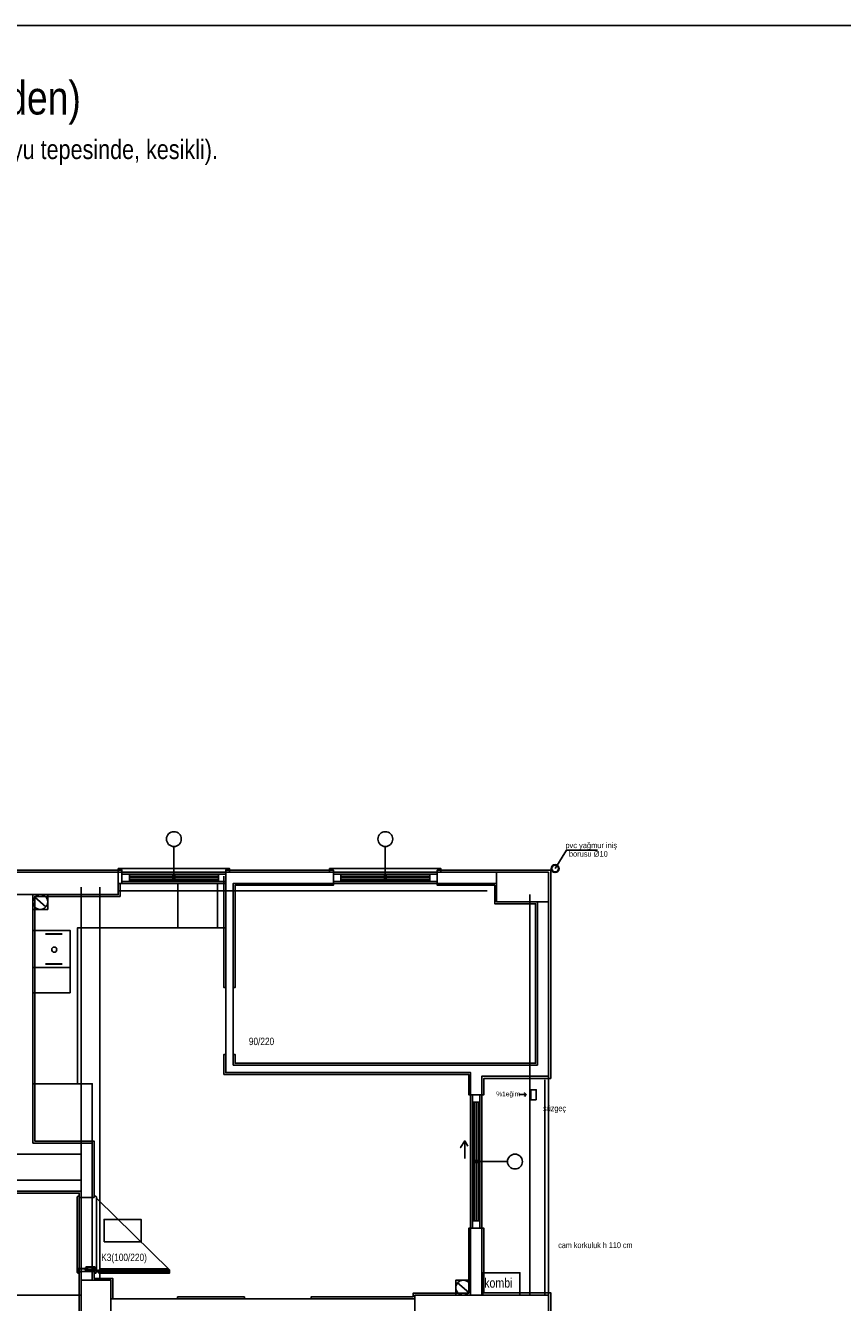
# Model space of a CAD drawing. Header units: centimetres. Extents: x 0 to 14570, y -30 to 2970.
# Tile 11 of 32: x 1714 to 2265, y 2109 to 2970. Entities that reach past the tile are written whole.
import ezdxf

# ---------------------------------------------------------------- set-up
doc = ezdxf.new("R2010")
doc.units = ezdxf.units.CM
for name, color, linetype in [('ASN-BASLIK', 5, 'CONTINUOUS'), ('ASN-CERCEVE', 7, 'CONTINUOUS'), ('ASN-MIMARI', 8, 'CONTINUOUS'), ('ASN-YAZI', 4, 'CONTINUOUS')]:
    doc.layers.add(name, color=color, linetype=linetype)
doc.styles.get("Standard").update_dxf_attribs({"font": 'arial.ttf', "width": 0.8})

msp = doc.modelspace()

# ---------------------------------------------------------------- linework, layer by layer
at = {"layer": 'ASN-CERCEVE'}
for points in [[(0, 0), (14570, 0), (14570, 2970), (0, 2970)], [(100, 0), (14545, 0), (14545, 2970), (100, 2970)]]:
    msp.add_lwpolyline(points, close=True, dxfattribs=at)
at = {"layer": 'ASN-MIMARI'}
for p, q in [((2071.31, 2401.64), (2078.95, 2414.06)), ((2078.95, 2414.06), (2099.9, 2414.06)), ((1739.13, 2357.71), (1727.75, 2357.71)), ((1739.13, 2357.41), (1727.75, 2357.41)), ((1744.35, 2334.93), (1719.35, 2334.93)), ((1727.75, 2337.45), (1739.13, 2337.45)), ((1727.75, 2337.15), (1739.13, 2337.15)), ((1749.62, 2180.93), (1749.12, 2180.43)), ((1749.12, 2180.43), (1749.12, 2129.45)), ((1750.12, 2180.93), (1749.62, 2180.93)), ((1750.62, 2180.43), (1750.12, 2180.93)), ((1750.62, 2179.94), (1750.62, 2180.43)), ((1760.62, 2179.94), (1750.62, 2179.94)), ((1761.12, 2180.93), (1760.62, 2180.43)), ((1760.62, 2180.43), (1760.62, 2179.94)), ((1761.62, 2180.93), (1761.12, 2180.93)), ((1762.12, 2180.43), (1761.62, 2180.93)), ((1762.12, 2129.45), (1762.12, 2180.43)), ((1762.12, 2178.43), (1762.12, 2131.45)), ((1749.12, 2129.45), (1749.62, 2128.95)), ((1749.62, 2128.95), (1750.12, 2128.95)), ((1750.12, 2128.95), (1750.62, 2129.45)), ((1750.62, 2129.45), (1750.62, 2129.94)), ((1750.62, 2129.94), (1760.62, 2129.94)), ((1760.62, 2129.94), (1760.62, 2129.45)), ((1760.62, 2129.45), (1761.12, 2128.95)), ((1761.12, 2128.95), (1761.62, 2128.95)), ((1761.62, 2128.95), (1762.12, 2129.45)), ((1762.39, 2130.58), (1762.12, 2130.58)), ((1762.12, 2130.3), (1763.72, 2130.3)), ((1762.39, 2130.02), (1762.12, 2130.02)), ((1762.92, 2131.1), (1762.92, 2129.5)), ((1763.44, 2130.61), (1763.77, 2130.61)), ((1763.47, 2130.05), (1763.77, 2130.05)), ((1764.72, 2131.05), (1764.77, 2131.05)), ((1765.12, 2130.4), (1810, 2130.4)), ((1810.4, 2131.05), (1810.35, 2131.05))]:
    msp.add_line(p, q, dxfattribs=at)
for points in [[(1814.35, 2392.91), (1814.35, 2416.54)], [(1956.85, 2392.91), (1956.85, 2416.54)], [(2066.85, 666.66), (1361.85, 666.66), (1361.85, 1424.16), (1379.85, 1424.16), (1379.85, 1659.16), (1361.85, 1659.16), (1361.85, 2399.16), (2066.85, 2399.16), (2066.85, 666.66)], [(1779.35, 2399.16), (1779.35, 2400.66), (1649.35, 2400.66), (1649.35, 2399.16)], [(1651.85, 2399.16), (1776.85, 2399.16), (1776.85, 2384.16), (1651.85, 2384.16), (1651.85, 2399.16)], [(1749.35, 2256.66), (1749.35, 2361.66), (1849.35, 2361.66), (1849.35, 2396.66)], [(1849.35, 2399.16), (1851.85, 2399.16), (1851.85, 2401.66), (1776.85, 2401.66), (1776.85, 2399.16), (1779.35, 2399.16)], [(1776.85, 2399.16), (2026.85, 2399.16)], [(1779.35, 2391.66), (1849.35, 2391.66), (1849.35, 2399.16), (1779.35, 2399.16), (1779.35, 2391.66), (1779.35, 2392.91), (1784.35, 2392.91), (1784.35, 2397.91), (1779.35, 2397.91), (1849.35, 2397.91), (1844.35, 2397.91), (1844.35, 2392.91), (1849.35, 2392.91), (1784.35, 2392.91), (1784.35, 2394.16), (1813.73, 2394.16)], [(1813.73, 2395.41), (1784.35, 2395.41), (1784.35, 2396.66), (1813.73, 2396.66)], [(1813.73, 2392.91), (1813.73, 2397.91), (1814.98, 2397.91), (1814.98, 2392.91), (1813.73, 2392.91)], [(1814.98, 2396.66), (1844.35, 2396.66)], [(1814.98, 2394.16), (1844.35, 2394.16), (1844.35, 2395.41), (1814.98, 2395.41)], [(1849.37, 2321.43), (1848.1, 2321.43), (1848.1, 2396.66)], [(1921.85, 2399.16), (1921.85, 2400.66), (1849.35, 2400.66), (1849.35, 2399.16)], [(1854.35, 2321.42), (1855.6, 2321.41), (1855.6, 2390.41), (1921.85, 2390.41), (1921.85, 2396.66)], [(1991.85, 2396.66), (1991.85, 2390.41), (2030.6, 2390.41), (2030.6, 2377.91), (2058.1, 2377.91), (2058.1, 2296.66), (2058.1, 2270.41), (1855.6, 2270.41), (1855.6, 2276.43), (1854.35, 2276.43)], [(1991.85, 2399.16), (1994.35, 2399.16), (1994.35, 2401.66), (1919.35, 2401.66), (1919.35, 2399.16), (1921.85, 2399.16)], [(1921.85, 2391.66), (1991.85, 2391.66), (1991.85, 2399.16), (1921.85, 2399.16), (1921.85, 2391.66), (1921.85, 2392.91), (1926.85, 2392.91), (1926.85, 2397.91), (1921.85, 2397.91), (1991.85, 2397.91), (1986.85, 2397.91), (1986.85, 2392.91), (1991.85, 2392.91), (1926.85, 2392.91), (1926.85, 2394.16), (1956.23, 2394.16)], [(1956.23, 2395.41), (1926.85, 2395.41), (1926.85, 2396.66), (1956.23, 2396.66)], [(1956.23, 2392.91), (1956.23, 2397.91), (1957.48, 2397.91), (1957.48, 2392.91), (1956.23, 2392.91)], [(1957.48, 2396.66), (1986.85, 2396.66)], [(1957.48, 2394.16), (1986.85, 2394.16), (1986.85, 2395.41), (1957.48, 2395.41)], [(2021.85, 2249.16), (2023.35, 2249.16), (2023.35, 2260.16), (2068.35, 2260.16), (2068.35, 2400.66), (1991.85, 2400.66), (1991.85, 2397.91)], [(2066.85, 2379.16), (2031.85, 2379.16), (2031.85, 2399.16), (2066.85, 2399.16), (2066.85, 2379.16)], [(1719.35, 2384.16), (1776.85, 2384.16), (1776.85, 2391.66), (1849.35, 2391.66), (1849.35, 2264.16), (2014.35, 2264.16), (2014.35, 2114.16), (1976.85, 2114.16), (1976.85, 2111.66), (1771.85, 2111.66), (1771.85, 2124.16), (1759.35, 2124.16), (1759.35, 2216.66), (1719.35, 2216.66), (1719.35, 2384.16)], [(1778.1, 2391.66), (1778.1, 2382.91), (1720.6, 2382.91), (1720.6, 2217.91), (1760.6, 2217.91), (1760.6, 2179.94), (1759.35, 2179.94)], [(1751.85, 2124.16), (1751.85, 2389.16)], [(1764.35, 2124.16), (1764.35, 2389.16)], [(1776.85, 2386.66), (2025.6, 2386.66)], [(1817.08, 2361.66), (1817.08, 2391.66), (1843.73, 2391.66), (1843.73, 2361.66), (1817.08, 2361.66)], [(1854.35, 2269.16), (1854.35, 2391.66), (2031.85, 2391.66), (2031.85, 2379.16), (2059.35, 2379.16), (2059.35, 2296.66), (2059.35, 2296.66), (2059.35, 2269.16), (1854.35, 2269.16)], [(1729.35, 2384.16), (1729.35, 2374.16), (1719.35, 2374.16), (1719.35, 2384.16), (1729.35, 2384.16)], [(1720.6, 2382.47), (1728.11, 2375.86)], [(2054.35, 2114.16), (2054.35, 2384.16)], [(2066.85, 2114.16), (2066.85, 2384.16)], [(1719.35, 2359.93), (1719.35, 2317.93), (1744.35, 2317.93), (1744.35, 2359.93), (1719.35, 2359.93)], [(1849.35, 2276.43), (1848.1, 2276.43), (1848.1, 2262.91), (2013.1, 2262.91), (2013.1, 2249.16), (2014.35, 2249.16)], [(1719.35, 2256.66), (1759.35, 2256.66), (1759.35, 2216.66), (1719.35, 2216.66)], [(2021.85, 2114.16), (2021.85, 2261.66), (2066.85, 2261.66), (2066.85, 2259.16), (2066.85, 2259.16), (2066.85, 2114.16), (2021.85, 2114.16)], [(2064.35, 2114.16), (2064.35, 2259.16)], [(2014.35, 2249.16), (2014.35, 2159.16), (2021.85, 2159.16), (2021.85, 2249.16), (2014.35, 2249.16), (2015.6, 2249.16), (2015.6, 2244.16), (2020.6, 2244.16), (2020.6, 2249.16), (2020.6, 2159.16), (2020.6, 2164.16), (2015.6, 2164.16), (2015.6, 2159.16), (2015.6, 2244.16), (2016.85, 2244.16), (2016.85, 2204.79)], [(2046.89, 2249.27), (2051.76, 2249.27), (2050.63, 2250.46), (2051.76, 2249.27), (2050.79, 2248.09)], [(2058.56, 2245.82), (2058.56, 2252.53), (2054.86, 2252.53), (2054.86, 2245.82), (2058.56, 2245.82)], [(2018.1, 2204.79), (2018.1, 2244.16), (2019.35, 2244.16), (2019.35, 2204.79)], [(2010.42, 2206.28), (2010.42, 2218.08), (2007.56, 2213.61), (2010.42, 2218.08), (2012.52, 2214.44)], [(1676.85, 2191.66), (1676.85, 2209.16), (1751.85, 2209.16), (1751.85, 2191.66), (1676.85, 2191.66)], [(2015.6, 2204.79), (2020.6, 2204.79), (2020.6, 2203.54), (2015.6, 2203.54), (2015.6, 2204.79)], [(2015.6, 2204.16), (2039.23, 2204.16)], [(2016.85, 2203.54), (2016.85, 2164.16)], [(2018.1, 2164.16), (2018.1, 2203.54)], [(2019.35, 2203.54), (2019.35, 2164.16)], [(1613.36, 1659.16), (1676.85, 1659.16), (1676.85, 2184.16), (1751.85, 2184.16), (1751.85, 886.66), (1676.85, 886.66), (1676.85, 1411.66), (1676.85, 1524.16), (1387.35, 1524.16), (1387.35, 1659.16), (1613.36, 1659.16)], [(1599.85, 1524.16), (1599.85, 1525.41), (1678.1, 1525.41), (1678.1, 1411.66), (1678.1, 887.91), (1750.6, 887.91), (1750.6, 2182.91), (1678.1, 2182.91), (1678.1, 1657.91), (1388.6, 1657.91), (1388.6, 1599.16), (1387.35, 1599.16)], [(1811.35, 2131.05), (1762.92, 2178.73), (1762.12, 2178.73)], [(1767.29, 2150.14), (1767.29, 2165.14), (1792.29, 2165.14), (1792.29, 2150.14), (1767.29, 2150.14)], [(2014.35, 2159.16), (2013.1, 2159.16), (2013.1, 2115.41), (1975.6, 2115.41), (1975.6, 2112.91), (1906.84, 2112.91), (1906.85, 2111.66)], [(2066.85, 2084.16), (2068.35, 2084.16), (2068.35, 2115.66), (2023.35, 2115.66), (2023.35, 2159.16), (2021.85, 2159.16)], [(1750.12, 2129.15), (1749.62, 2129.15), (1750.12, 2129.15), (1750.42, 2129.45), (1750.42, 2130.14), (1750.62, 2130.14), (1750.62, 2129.45), (1750.12, 2128.95), (1749.62, 2128.95), (1749.12, 2129.45), (1749.12, 2131.45), (1749.62, 2131.95), (1755.15, 2131.95), (1755.15, 2131.75), (1749.62, 2131.75), (1749.32, 2131.45), (1749.32, 2129.45), (1749.62, 2129.15)], [(1761.59, 2130.94), (1761.59, 2131.69), (1754.62, 2131.69), (1754.62, 2130.94), (1761.59, 2130.94)], [(1759.97, 2131.95), (1761.62, 2131.95), (1762.12, 2131.45), (1762.12, 2129.45), (1761.62, 2128.95), (1761.12, 2128.95), (1760.62, 2129.45), (1760.62, 2130.14), (1760.82, 2130.14), (1760.82, 2129.45), (1761.12, 2129.15), (1761.62, 2129.15), (1761.92, 2129.45), (1761.92, 2131.45), (1761.62, 2131.75), (1759.77, 2131.75), (1759.77, 2132.95), (1760.91, 2132.95), (1760.91, 2133), (1755.38, 2133), (1755.08, 2132.7), (1755.08, 2132.45), (1755.38, 2132.15), (1756.22, 2132.15), (1756.22, 2131.95), (1755.38, 2131.95), (1754.88, 2132.45), (1754.88, 2132.7), (1755.38, 2133.2), (1760.91, 2133.2), (1760.91, 2132.75), (1759.97, 2132.75), (1759.97, 2131.95)], [(1773.1, 2111.66), (1773.1, 2125.41), (1760.6, 2125.41), (1760.6, 2129.94), (1759.35, 2129.94)], [(1760.97, 2132.7), (1761.18, 2132.96), (1761.22, 2133.17), (1761.22, 2132.7), (1761.22, 2132), (1760.03, 2132), (1760.03, 2132.7), (1760.97, 2132.7)], [(1760.92, 2132.6), (1760.86, 2132.1), (1761.12, 2132.1), (1761.12, 2132.66), (1760.99, 2132.6), (1760.97, 2132.6), (1760.92, 2132.6)], [(1811.25, 2129), (1811.25, 2130.95), (1810.4, 2130.95), (1810.4, 2131.05), (1811.35, 2131.05), (1811.35, 2128.9), (1763.77, 2128.9), (1763.77, 2131.05), (1764.72, 2131.05), (1764.72, 2130.95), (1763.87, 2130.95), (1763.87, 2129), (1811.25, 2129)], [(1763.87, 2130.7), (1764.82, 2130.7), (1764.82, 2129.1), (1763.87, 2129.1)], [(1811.1, 2130.8), (1810.25, 2130.8), (1810.25, 2131.8), (1764.87, 2131.8), (1764.87, 2130.8), (1764.02, 2130.8), (1764.02, 2130.9), (1764.77, 2130.9), (1764.77, 2131.9), (1810.35, 2131.9), (1810.35, 2130.9), (1811.1, 2130.9), (1811.1, 2130.8)], [(1765.12, 2129.25), (1767.42, 2129.25), (1767.42, 2129.05), (1764.92, 2129.05), (1764.92, 2131.75), (1767.42, 2131.75), (1767.42, 2131.55), (1765.12, 2131.55), (1765.12, 2129.25)], [(1807.65, 2131.5), (1809.95, 2131.5), (1809.95, 2131.15), (1765.17, 2131.15), (1765.17, 2131.5), (1767.47, 2131.5), (1767.47, 2131.75), (1807.65, 2131.75), (1807.65, 2131.5)], [(1807.65, 2129.05), (1807.65, 2129.3), (1809.95, 2129.3), (1809.95, 2129.65), (1765.17, 2129.65), (1765.17, 2129.3), (1767.47, 2129.3), (1767.47, 2129.05), (1807.65, 2129.05)], [(1810.2, 2129.05), (1807.7, 2129.05), (1807.7, 2129.25), (1810, 2129.25), (1810, 2131.55), (1807.7, 2131.55), (1807.7, 2131.75), (1810.2, 2131.75), (1810.2, 2129.05)], [(1811.25, 2130.7), (1810.3, 2130.7), (1810.3, 2129.1), (1811.25, 2129.1)], [(2022.62, 2129.16), (2047.62, 2129.16), (2047.62, 2114.16), (2022.62, 2114.16), (2022.62, 2129.16)], [(1771.85, 2124.16), (1771.85, 2089.16), (1751.85, 2089.16), (1751.85, 2124.16), (1771.85, 2124.16)], [(2014.35, 2124.16), (2014.35, 2114.16), (2004.35, 2114.16), (2004.35, 2124.16), (2014.35, 2124.16)], [(2005.6, 2122.47), (2013.11, 2115.86)], [(1676.85, 2114.16), (1751.85, 2114.16)], [(1771.85, 2111.66), (1976.85, 2111.66)], [(1861.85, 2111.66), (1861.85, 2112.91), (1816.86, 2112.91), (1816.86, 2111.66)], [(1976.85, 2114.16), (2066.85, 2114.16), (2066.85, 2099.16), (1976.85, 2099.16), (1976.85, 2114.16)]]:
    msp.add_lwpolyline(points, dxfattribs=at)
for centre, radius in [((1814.35, 2421.54), 5), ((1956.85, 2421.54), 5), ((2071.31, 2401.64), 2.7), ((2071.31, 2401.64), 2.25), ((1724.35, 2379.16), 5), ((1733.71, 2347.01), 1.73), ((2044.23, 2204.16), 5), ((1762.92, 2130.3), 0.6), ((1762.92, 2130.3), 0.4), ((2009.35, 2119.16), 5)]:
    msp.add_circle(centre, radius, dxfattribs=at)

# ---------------------------------------------------------------- texts
at = {"layer": 'ASN-BASLIK', "width": 0.8}
msp.add_text('1. KAT PLANI - ASANSÖR KONUMU (mimariden)', height=22.5, dxfattribs=at).set_placement((1190, 2910))
at = {"layer": 'ASN-MIMARI', "width": 0.8}
for s, height, p in [('pvc yağmur iniş', 3.75, (2078.27, 2415.46)), ('borusu %%c10', 3.75, (2080.62, 2409.68)), ('90/220', 5, (1864.87, 2282.66)), ('%%%1eğim', 3.195, (2031.62, 2248.14)), ('süzgeç', 3.994, (2063.24, 2238.09)), ('cam korkuluk h 110 cm', 3.9936, (2073.38, 2145.79)), ('K3(100/220)', 5, (1765.39, 2137.07)), ('kombi', 6.39, (2023.51, 2119.17))]:
    msp.add_text(s, height=height, dxfattribs=at).set_placement(p)
at = {"layer": 'ASN-YAZI', "width": 0.8}
msp.add_text('A1, A2: asansör kuyusu (kabin, ray, karşı ağırlık, kapılar; makine ve regülatör kuyu tepesinde, kesikli).', height=13, dxfattribs=at).set_placement((1190, 2880))

doc.saveas('drawing.dxf')
